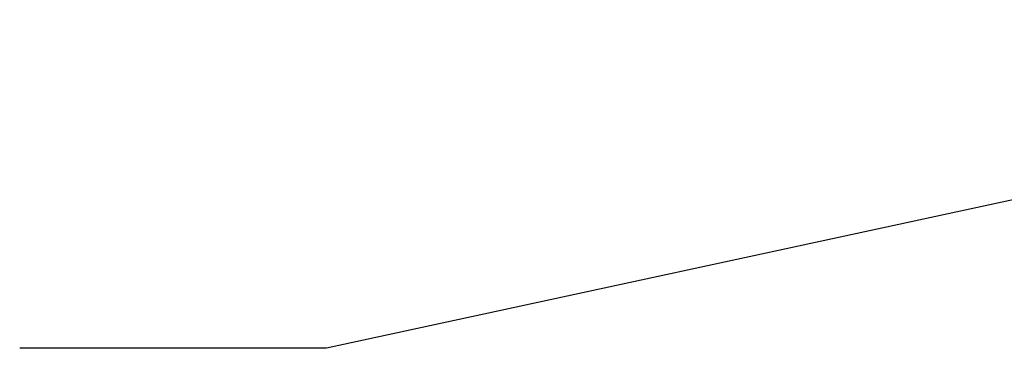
# Model space of a CAD drawing. Header units: millimetres. Extents: x 0 to 210, y 0 to 297.
# Tile 47 of 80: x 140 to 160, y 263 to 270. Entities that reach past the tile are written whole.
import ezdxf

# ---------------------------------------------------------------- set-up
doc = ezdxf.new("R2010")
doc.units = ezdxf.units.MM
doc.dimstyles.new('SLDDIMSTYLE0', dxfattribs={"dimtxt": 0.18, "dimasz": 1.016, "dimexe": 0, "dimexo": 0.0625, "dimgap": 0, "dimtad": 0, "dimtih": 1, "dimtoh": 1, "dimdec": 0, "dimrnd": 1e-09, "dimzin": 0, "dimdsep": 46, "dimtxsty": 'Standard', "dimblk1": 'DOT', "dimblk2": 'DOT', "dimsah": 1, "dimcen": 0.09, "dimadec": 0, "dimazin": 0, "dimtfac": 1.016, "dimtdec": 0, "dimtofl": 0, "dimtmove": 0, "dimatfit": 3, "dimldrblk": 'DOT', "dimfxl": 1, "dimfrac": 2, "dimtolj": 1, "dimtzin": 0, "dimarcsym": 0})

# ---------------------------------------------------------------- blocks, each defined once
blk = doc.blocks.new('_Dot')
at = {"color": 0, "linetype": 'ByBlock', "lineweight": -2}
blk.add_line((-0.5, 0), (-1, 0), dxfattribs=at)
at = {"color": 0, "linetype": 'ByBlock', "const_width": 0.5}
blk.add_lwpolyline([(-0.25, 0, 1), (0.25, 0, 1)], format="xyb", close=True, dxfattribs=at)

msp = doc.modelspace()

# ---------------------------------------------------------------- leaders
at = {"color": 7, "linetype": 'Continuous', "lineweight": 0}
msp.add_leader([(175.4568, 269.1808), (146.3268, 262.878), (139.9766, 262.878)], dimstyle='SLDDIMSTYLE0', dxfattribs=at)

doc.saveas('drawing.dxf')
